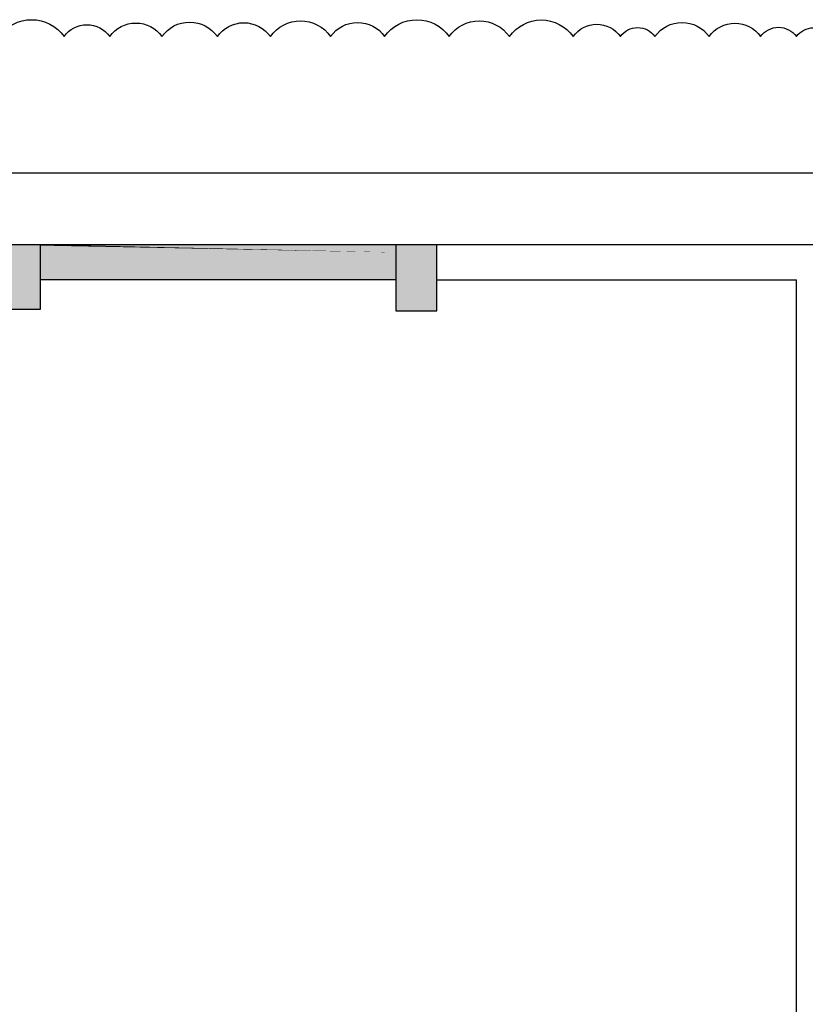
# Model space of a CAD drawing. Header units: millimetres. Extents: x 2985995 to 3127507, y -509231 to -458405.
# Tile 55 of 100: x 3045925 to 3052241, y -469535 to -461616. Entities that reach past the tile are written whole.
import ezdxf

# ---------------------------------------------------------------- set-up
doc = ezdxf.new("R2010")
doc.units = ezdxf.units.MM
doc.header["$LTSCALE"] = 1000
doc.header["$MEASUREMENT"] = 0
for name, color, linetype, lineweight in [('A-COLUMN', 7, 'CONTINUOUS', 30), ('A-Column Hatch', 252, 'CONTINUOUS', 9), ('A-Wall Hatch', 252, 'CONTINUOUS', 5), ('WALL', 1, 'CONTINUOUS', 5)]:
    doc.layers.add(name, color=color, linetype=linetype, lineweight=lineweight)
doc.layers.add('A-Wall Full', color=201, linetype='CONTINUOUS')
doc.layers.add('Equipment', color=5, linetype='CONTINUOUS')

msp = doc.modelspace()

# ---------------------------------------------------------------- hatches: boundary and pattern name
at = {"layer": 'A-Column Hatch'}
h = msp.add_hatch(color=256, dxfattribs=at)
h.dxf.hatch_style = 1
h.paths.add_polyline_path([(3026775.363957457, -463510.1321961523), (3026464.236973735, -463821.2591798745), (3026718.795414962, -464075.8176211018), (3027029.922398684, -463764.6906373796)])
h.paths.add_polyline_path([(3024859.104580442, -471139.8143651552), (3024321.70342674, -471677.2155188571), (3024866.175648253, -472221.6877403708), (3025403.576801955, -471684.286586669)])
h.paths.add_polyline_path([(3032616.065970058, -462944.4467712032), (3031753.39569701, -463807.1170442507), (3032517.071020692, -464570.7923679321), (3033379.741293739, -463708.1220948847)])
h.paths.add_polyline_path([(3036469.741293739, -463428.1220948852), (3036109.741293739, -463428.1220948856), (3036109.741293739, -463948.1220948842), (3036469.741293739, -463948.1220948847)])
h.paths.add_polyline_path([(3039669.741293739, -463428.1220948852), (3039309.74129374, -463428.1220948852), (3039309.74129374, -463948.1220948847), (3039669.74129374, -463948.1220948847)])
h.paths.add_polyline_path([(3042879.74129374, -463428.1220948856), (3042519.74129374, -463428.1220948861), (3042519.741293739, -463948.1220948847), (3042879.74129374, -463948.1220948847)])
h.paths.add_polyline_path([(3046089.74129374, -463428.1220948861), (3045759.74129374, -463428.1220948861), (3045759.741293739, -463948.1220948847), (3046089.741293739, -463948.1220948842)])
h.paths.add_polyline_path([(3049279.741293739, -463428.1220948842), (3048949.74129374, -463428.1220948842), (3048949.74129374, -463958.1220948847), (3049279.74129374, -463958.1220948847)])
at = {"layer": 'A-Wall Hatch'}
h = msp.add_hatch(color=256, dxfattribs=at)
h.dxf.hatch_style = 1
h.paths.add_polyline_path([(3046089.741293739, -463427.8174128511), (3046089.74129375, -463708.1220951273), (3048949.74129374, -463708.1220951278), (3048949.741293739, -463428.1220948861)])

# ---------------------------------------------------------------- linework, layer by layer
at = {"layer": 'A-COLUMN'}
for p, q in [((3046089.74129374, -463428.1220948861, 8.366090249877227e-09), (3045759.74129374, -463428.1220948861, 8.366090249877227e-09)), ((3046089.74129374, -463428.1220948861, 8.366090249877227e-09), (3046089.741293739, -463948.1220948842, 8.366090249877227e-09)), ((3049279.741293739, -463428.1220948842, 8.366090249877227e-09), (3048949.741293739, -463428.1220948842, 8.366090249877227e-09)), ((3048949.741293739, -463428.1220948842, 8.366090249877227e-09), (3048949.74129374, -463958.1220948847, 8.366090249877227e-09)), ((3049279.74129374, -463958.1220948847, 8.366090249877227e-09), (3049279.741293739, -463428.1220948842, 8.366090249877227e-09)), ((3046089.741293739, -463948.1220948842, 8.366090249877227e-09), (3045759.741293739, -463948.1220948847, 8.366090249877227e-09)), ((3048949.74129374, -463958.1220948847, 8.366090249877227e-09), (3049279.74129374, -463958.1220948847, 8.366090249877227e-09))]:
    msp.add_line(p, q, dxfattribs=at)
at = {"layer": 'A-Wall Full'}
for p, q in [((3048949.741293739, -463428.1220948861, 8.366090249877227e-09), (3046089.74129374, -463428.1220948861, 8.366090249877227e-09)), ((3057139.74129374, -463428.1220948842, 8.366090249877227e-09), (3049279.741293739, -463428.1220948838, 8.366090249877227e-09)), ((3048949.74129374, -463708.1220948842, 8.366090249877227e-09), (3046089.741293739, -463708.1220948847, 8.366090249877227e-09)), ((3049279.74129374, -463708.1220948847, 8.366090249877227e-09), (3052169.741293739, -463708.1220948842, 8.366090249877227e-09)), ((3052169.74129374, -471388.1220948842, 8.366090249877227e-09), (3052169.741293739, -463708.1220948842, 8.366090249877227e-09))]:
    msp.add_line(p, q, dxfattribs=at)
at = {"layer": 'Equipment'}
msp.add_lwpolyline([(3045760.043721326, -461751.7495364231, -0.52056705), (3046281.25917183, -461751.7495364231, -0.52056705), (3046648.718302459, -461751.7495364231, -0.52056705), (3047067.977516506, -461751.7495364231, -0.52056705), (3047513.710520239, -461751.7495364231, -0.52056705), (3047940.546462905, -461751.7495364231, -0.52056705), (3048424.179386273, -461751.7495364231, -0.52056705), (3048858.868758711, -461751.7495364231, -0.52056705), (3049377.455548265, -461751.7495364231, -0.52056705), (3049862.203414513, -461751.7495364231, -0.52056705), (3050374.499321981, -461751.7495364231, -0.52056705), (3050754.011229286, -461751.7495364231, -0.52056705), (3051031.656421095, -461751.7495364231, -0.52056705), (3051467.493289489, -461751.7495364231, -0.52056705), (3051881.780021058, -461751.7495364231, -0.52056705), (3052169.256242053, -461751.7495364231, -0.52056705), (3052442.067301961, -461751.7495364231, -0.52056705)], format="xyb", dxfattribs=at)
msp.add_lwpolyline([(3020994.086282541, -462848.6463394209), (3076273.673074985, -462848.6463394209), (3076273.673074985, -473790.449000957), (3020994.086282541, -473790.449000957)], close=True, dxfattribs=at)
at = {"layer": 'WALL', "const_width": 10, "elevation": 8.366090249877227e-09}
msp.add_lwpolyline([(3046089.741293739, -463427.8174128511), (3046089.74129375, -463708.1220951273), (3048949.74129374, -463708.1220951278), (3048949.741293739, -463428.1220948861), (3046089.741293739, -463427.8174128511)], dxfattribs=at)

doc.saveas('drawing.dxf')
